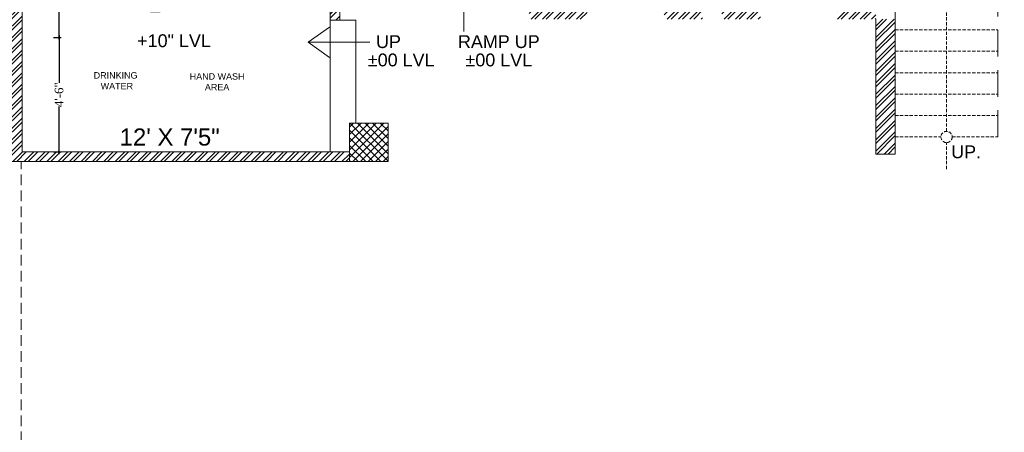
# Model space of a CAD drawing. Header units: inches. Extents: x 105152 to 158499, y 12149 to 30915.
# Tile 121 of 256: x 125397 to 125857, y 21148 to 21341. Entities that reach past the tile are written whole.
import ezdxf

# ---------------------------------------------------------------- set-up
doc = ezdxf.new("R2010")
doc.units = ezdxf.units.IN
doc.header["$MEASUREMENT"] = 0
doc.header["$PDMODE"] = 34
doc.linetypes.add('HIDDEN', pattern=[0.375, 0.25, -0.125])
for name, color, linetype, lineweight in [('AR - PLAN', 251, 'Continuous', 5), ('PD_BRICK WALL_115', 134, 'Continuous', 30), ('PD_COLUMN', 2, 'Continuous', 60), ('PD_ELEVATION_03', 80, 'Continuous', 25), ('PD_FURNITURE_LOOSE', 20, 'Continuous', 18), ('PD_HATCH', 45, 'Continuous', 9), ('PD_STAIR', 32, 'Continuous', 13), ('WATER SUPPLY ', 7, 'Continuous', 9)]:
    doc.layers.add(name, color=color, linetype=linetype, lineweight=lineweight)
for name, color, linetype in [('PD_025_TEXT', 61, 'Continuous'), ('PD_DIMENSION', 101, 'Continuous'), ('PP--DIM', 7, 'Continuous')]:
    doc.layers.add(name, color=color, linetype=linetype)
doc.styles.get("Standard").update_dxf_attribs({"font": 'arial.ttf', "height": 6})
doc.styles.add('style1', font='arial.ttf', dxfattribs={"height": 500})
doc.styles.add('STYLE3', font='romans.shx', dxfattribs={"height": 4})
doc.styles.add('TIMES NEW ROMAN', font='times.ttf')
doc.dimstyles.new('ISO-10', dxfattribs={"dimtxt": 6, "dimasz": 0.5, "dimexe": 1.25, "dimexo": 0.625, "dimtad": 1, "dimtoh": 1, "dimdec": 1, "dimlunit": 4, "dimtxsty": 'Standard', "dimblk": 'ARCHTICK', "dimcen": 2.5, "dimclrt": 3, "dimadec": 0, "dimazin": 0, "dimtfac": 1, "dimtdec": 1, "dimtmove": 1, "dimatfit": 3, "dimfxl": 1, "dimarcsym": 0})
doc.dimstyles.new('PP-DIM', dxfattribs={"dimtxt": 4, "dimasz": 1, "dimexe": 1, "dimexo": 1, "dimgap": 0.09, "dimtad": 0, "dimdec": 0, "dimzin": 0, "dimdsep": 46, "dimlunit": 4, "dimtxsty": 'TIMES NEW ROMAN', "dimblk": 'ARCHTICK', "dimcen": 0.09, "dimdle": 1, "dimclrd": 256, "dimclre": 256, "dimclrt": 256, "dimadec": 0, "dimazin": 0, "dimtfac": 1, "dimtdec": 4, "dimtofl": 0, "dimtmove": 1, "dimatfit": 3, "dimfxl": 1, "dimtolj": 1, "dimtzin": 0, "dimlwd": -1, "dimlwe": -1, "dimarcsym": 0})

# ---------------------------------------------------------------- blocks, each defined once
blk = doc.blocks.new('_ArchTick')
at = {"color": 0, "linetype": 'ByBlock', "const_width": 0.15}
blk.add_lwpolyline([(-0.5, -0.5), (0.5, 0.5)], dxfattribs=at)
blk = doc.blocks.new('*D644')
at = {"layer": 'Defpoints', "color": 0}
for p in [(-531.45, -328), (-530.19, -328), (-561, -939)]:
    blk.add_point(p, dxfattribs=at)
at = {"layer": 'PD_DIMENSION', "color": 0, "linetype": 'HIDDEN', "lineweight": -2, "ltscale": 20}
for p, q in [((-530.81, -328), (-532.7, -328)), ((-531.45, -939), (-531.45, -328)), ((-556.85, -939), (-530.2, -939))]:
    blk.add_line(p, q, dxfattribs=at)
at = {"layer": 'PD_DIMENSION', "color": 0, "lineweight": -2, "xscale": 0.5, "yscale": 0.5, "zscale": 0.5}
for p, rotation in [((-531.45, -328), 90), ((-531.45, -939), 270)]:
    blk.add_blockref('_ArchTick', p, dxfattribs=dict(at, rotation=rotation))
at = {"layer": 'PD_DIMENSION', "color": 3, "lineweight": 5, "insert": (-535.14, -633.5), "char_height": 6, "attachment_point": 5, "rotation": 90}
blk.add_mtext('50\'-11"', dxfattribs=at)
blk = doc.blocks.new('*D826')
at = {"layer": 'Defpoints', "color": 0}
for p in [(211.34, 55.82), (211.34, 2.32), (214.91, 2.32)]:
    blk.add_point(p, dxfattribs=at)
at = {"layer": 'PP--DIM'}
for p, q in [((212.34, 55.82), (215.91, 55.82)), ((214.91, 56.82), (214.91, 34.59)), ((214.91, 1.32), (214.91, 23.55)), ((212.34, 2.32), (215.91, 2.32))]:
    blk.add_line(p, q, dxfattribs=at)
for p, rotation in [((214.91, 55.82), 90), ((214.91, 2.32), 270)]:
    blk.add_blockref('_ArchTick', p, dxfattribs=dict(at, rotation=rotation))
at = {"layer": 'PP--DIM', "insert": (214.91, 29.07), "char_height": 4, "attachment_point": 5, "rotation": 90, "style": 'TIMES NEW ROMAN'}
blk.add_mtext('\\A1;4\'-6"', dxfattribs=at)
blk = doc.blocks.new('*D825')
at = {"layer": 'Defpoints', "color": 0}
for p in [(211.34, 91.82), (214.91, 91.82), (211.34, 55.82)]:
    blk.add_point(p, dxfattribs=at)
at = {"layer": 'PP--DIM'}
for p, q in [((214.91, 92.82), (214.91, 75.67)), ((212.34, 91.82), (215.91, 91.82)), ((214.91, 54.82), (214.91, 71.97)), ((212.34, 55.82), (215.91, 55.82))]:
    blk.add_line(p, q, dxfattribs=at)
for p, rotation in [((214.91, 91.82), 90), ((214.91, 55.82), 270)]:
    blk.add_blockref('_ArchTick', p, dxfattribs=dict(at, rotation=rotation))
at = {"layer": 'PP--DIM', "insert": (214.91, 73.82), "char_height": 4, "attachment_point": 5, "rotation": 90, "style": 'TIMES NEW ROMAN'}
blk.add_mtext("\\A1;3'", dxfattribs=at)
blk = doc.blocks.new('FIRST FLOOR PLAN 0')
at = {"layer": 'PD_HATCH', "lineweight": 5}
h = blk.add_hatch(dxfattribs=at)
h.set_pattern_fill('ANSI32', color=251, scale=10)
h.set_pattern_definition([(45, (-550.7706, -242.3818), (-2.65165, 2.65165), []), (45, (-549.0028, -242.3818), (-2.65165, 2.65165), [])])
h.paths.add_polyline_path([(-540, -240.3), (-583.25, -240.3), (-583.25, -244.8), (-540, -244.8)])
h.paths.add_polyline_path([(-625.25, -240.3), (-668.5, -240.3), (-668.5, -244.8), (-625.25, -244.8)], flags=17)
h.paths.add_polyline_path([(-540, -323.5), (-540, -328), (-378, -328), (-378, -323.5), (-531, -323.5), (-531, -234), (-471, -234), (-471, -258), (-466.5, -258), (-466.5, -234), (-387, -234), (-387, -262), (-382.5, -262), (-382.5, -103), (-378, -103), (-378, -98.5), (-387, -98.5), (-387, -225), (-531, -225), (-531, -9), (-540, -9)])
h.paths.add_polyline_path([(-595.5, -332.94), (-591, -332.94), (-591, -328), (-582, -328), (-582, -323.5), (-668.5, -323.5), (-668.5, -168), (-745.5, -168), (-745.5, -172.5), (-673, -172.5), (-673, -323.5), (-729, -323.5), (-729, -328), (-595.5, -328)])
h = blk.add_hatch(dxfattribs=at)
h.set_pattern_fill('ANSI37', color=251, scale=20)
h.set_pattern_definition([(45, (144327.2833, 25769.4912), (-1.767766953, 1.767766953), []), (135, (144327.2833, 25769.4912), (-1.767766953, -1.767766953), [])])
h.paths.add_polyline_path([(-360, -310), (-360, -328), (-378, -328), (-378, -310)])
at = {"layer": 'PD_BRICK WALL_115', "color": 251, "lineweight": 5}
for p, q in [((-123, -324.5), (-123, -168.5)), ((-132, -324.5), (-132, -261.5)), ((-123, -324.5), (-132, -324.5))]:
    blk.add_line(p, q, dxfattribs=at)
blk.add_lwpolyline([(-378, -328), (-540, -328), (-540, -323.5)], dxfattribs=at)
at = {"layer": 'PD_COLUMN', "color": 251, "lineweight": 5}
blk.add_lwpolyline([(-360, -310), (-360, -328), (-378, -328), (-378, -310)], close=True, dxfattribs=at)
at = {"layer": 'PD_ELEVATION_03', "color": 251, "lineweight": 5}
for p, q in [((-387, -262), (-387, -323.5)), ((-382.5, -262), (-375, -262)), ((-375, -262), (-375, -310))]:
    blk.add_line(p, q, dxfattribs=at)
at = {"layer": 'PD_FURNITURE_LOOSE', "color": 251, "linetype": 'HIDDEN', "lineweight": 5, "ltscale": 50}
blk.add_line((-75, -316.5), (-75, -168.5), dxfattribs=at)
at = {"layer": 'PD_STAIR', "color": 251, "linetype": 'HIDDEN', "lineweight": 5, "ltscale": 6}
for p, q in [((-123, -266.5), (-75, -266.5)), ((-123, -276.5), (-75, -276.5)), ((-123, -286.5), (-75, -286.5)), ((-123, -296.5), (-75, -296.5)), ((-123, -306.5), (-75, -306.5)), ((-123, -316.5), (-101.62, -316.5)), ((-96.38, -316.5), (-75, -316.5))]:
    blk.add_line(p, q, dxfattribs=at)
for points in [[(-99, -313.88), (-99, -238.92)], [(-99, -331.46), (-99, -319.12)]]:
    blk.add_lwpolyline(points, dxfattribs=at)
blk.add_circle((-99, -316.5), 2.62, dxfattribs=at)
at = {"layer": 'PD_025_TEXT', "color": 251, "char_height": 6, "width": 137.3386, "attachment_point": 1}
for s, insert in [('\\pxqc;+10" LVL', (-528.71, -268.55)), ('\\pxqc;UP', (-428.49, -268.99)), ('\\pxqc;RAMP UP', (-376.91, -268.99)), ('\\pxqc;%%P00 LVL', (-422.53, -277.53)), ('\\pxqc;%%P00 LVL', (-376.91, -277.53))]:
    blk.add_mtext(s, dxfattribs=dict(at, insert=insert))
at = {"layer": 'PD_025_TEXT', "color": 251, "insert": (-507.95, -312.52), "char_height": 8, "width": 91.7722, "attachment_point": 1, "style": 'style1'}
blk.add_mtext('\\pxqc;12\' X 7\'5"', dxfattribs=at)
at = {"layer": 'PD_STAIR', "color": 251, "linetype": 'HIDDEN', "ltscale": 6, "insert": (-89.84, -323.46), "char_height": 6, "width": 132.0418, "attachment_point": 5, "style": 'STYLE3'}
blk.add_mtext('{\\fArial|b0|i0|c0|p34;UP.}', dxfattribs=at)
at = {"layer": 'PD_DIMENSION', "color": 251, "lineweight": 5, "ltscale": 20}
dim = blk.add_linear_dim(base=(-531.45, -328), p1=(-561, -939), p2=(-530.19, -328), angle=90, dimstyle='ISO-10', override={"dimfxl": 25.4, "dimfxlon": 1, "dimarcsym": 1}, dxfattribs=at)
dim.commit()
dim.dimension.update_dxf_attribs({"geometry": '*D644', "text_midpoint": (-535.14, -633.5)})
at = {"layer": 'PD_025_TEXT', "color": 251, "lineweight": 5}
for points, override in [([(-324.64, -226.64), (-324.64, -267.23)], {"dimasz": 10, "dimtad": 0, "dimldrblk": 'Open90'}), ([(-397.35, -272.25), (-368.51, -272.25)], {"dimasz": 10, "dimgap": 0.625, "dimtad": 0, "dimldrblk": 'Open90'})]:
    blk.add_leader(points, dimstyle='ISO-10', override=override, dxfattribs=at)
at = {"layer": 'PD_025_TEXT', "color": 251, "insert": (-485.78, -286.73), "char_height": 3, "width": 91.7722, "attachment_point": 1, "style": 'style1', "bg_fill": 2}
blk.add_mtext('\\pxqc;HAND WASH \\PAREA', dxfattribs=at)
at = {"layer": 'PD_HATCH', "lineweight": 5}
h = blk.add_hatch(dxfattribs=at)
h.set_pattern_fill('ANSI32', color=251, scale=10)
h.set_pattern_definition([(45, (-1110.15, -834.2493), (-2.65165, 2.65165), []), (45, (-1108.3824, -834.2493), (-2.65165, 2.65165), [])])
h.paths.add_polyline_path([(-1107, -791.5), (-1116, -791.5), (-1116, -873), (-1107, -873)])
h.paths.add_polyline_path([(-745.5, -939), (-915, -939), (-915, -948), (-745.5, -948)])
h.paths.add_polyline_path([(-561, -939), (-730.5, -939), (-730.5, -948), (-561, -948)])
h.paths.add_polyline_path([(-1107, -75), (-1116, -75), (-1116, -156.5), (-1107, -156.5)])
h.paths.add_polyline_path([(-1107, -171.5), (-1116, -171.5), (-1116, -311.5), (-1107, -311.5)])
h.paths.add_polyline_path([(-1107, -326.5), (-1116, -326.5), (-1116, -466.5), (-1107, -466.5)])
h.paths.add_polyline_path([(-1107, -481.5), (-1116, -481.5), (-1116, -621.5), (-1107, -621.5)])
h.paths.add_polyline_path([(-1107, -636.5), (-1116, -636.5), (-1116, -776.5), (-1107, -776.5)])
h.paths.add_polyline_path([(-15, 0), (-181.5, 0), (-181.5, -9), (-15, -9)])
h.paths.add_polyline_path([(-196.5, 0), (-361.5, 0), (-361.5, -9), (-196.5, -9)])
h.paths.add_polyline_path([(-376.5, 0), (-546, 0), (-546, -9), (-376.5, -9)])
h.paths.add_polyline_path([(-561, 0), (-730.5, 0), (-730.5, -9), (-561, -9)])
h.paths.add_polyline_path([(-930, 0), (-1041, 0), (-1041, -9), (-930, -9)])
h.paths.add_polyline_path([(-1056, 0), (-1116, 0), (-1116, -60), (-1107, -60), (-1107, -9), (-1056, -9)])
h.paths.add_polyline_path([(-1107, -888), (-1116, -888), (-1116, -948), (-1056, -948), (-1056, -939), (-1107, -939)])
h.paths.add_polyline_path([(-930, -939), (-1041, -939), (-1041, -948), (-930, -948)])
h.paths.add_polyline_path([(-521.25, -939), (-546, -939), (-546, -948), (-521.25, -948)])
h.paths.add_polyline_path([(-376.5, -939), (-401.25, -939), (-401.25, -948), (-376.5, -948)])
h.paths.add_polyline_path([(-339, -939), (-361.5, -939), (-361.5, -948), (-339, -948)])
h.paths.add_polyline_path([(-196.5, -939), (-219, -939), (-219, -948), (-196.5, -948)])
h.paths.add_polyline_path([(-159, -939), (-181.5, -939), (-181.5, -948), (-159, -948)])
h.paths.add_polyline_path([(-15, -939), (-39, -939), (-39, -948), (-15, -948)])
h.paths.add_polyline_path([(0, -930), (-9, -930)])
h.paths.add_polyline_path([(0, -791.5), (-9, -791.5), (-9, -930), (0, -930)])
h.paths.add_polyline_path([(0, -636.5), (-9, -636.5), (-9, -776.5), (0, -776.5)])
h.paths.add_polyline_path([(0, -326.5), (-9, -326.5), (-9, -621.5), (0, -621.5)])
h.paths.add_polyline_path([(0, -18), (-9, -18), (-9, -156.5), (0, -156.5)])
h.paths.add_polyline_path([(-18, -159.5), (-123, -159.5), (-123, -168.5), (-18, -168.5)])
h.paths.add_polyline_path([(-123, -171.5), (-132, -171.5), (-132, -249.5), (-123, -249.5)])
h.paths.add_polyline_path([(-132, -159.5), (-204, -159.5), (-204, -168.5), (-132, -168.5)])
h.paths.add_polyline_path([(-204, -171.5), (-213, -171.5), (-213, -249.5), (-204, -249.5)])
h.paths.add_polyline_path([(-213, -159.5), (-294, -159.5), (-294, -261.5), (-267, -261.5), (-267, -252.5), (-285, -252.5), (-285, -168.5), (-213, -168.5)])
h.paths.add_polyline_path([(-213, -252.5), (-231, -252.5), (-231, -261.5), (-213, -261.5)], flags=17)
h.paths.add_polyline_path([(-186, -252.5), (-204, -252.5), (-204, -261.5), (-186, -261.5)])
h.paths.add_polyline_path([(-132, -252.5), (-150, -252.5), (-150, -261.5), (-132, -261.5)])
h.paths.add_polyline_path([(-123, -261.5), (-132, -261.5), (-132, -324.5), (-123, -324.5)])
h.paths.add_polyline_path([(0, -310.5), (-9, -310.5), (-9, -311.5), (0, -311.5)])
h.paths.add_polyline_path([(0, -171.5), (-9, -171.5), (-9, -190.5), (0, -190.5)])
h.paths.add_polyline_path([(-878.25, -9), (-878.25, 0), (-915, 0), (-915, -9)])
h.paths.add_polyline_path([(-782.25, 0), (-782.25, -9), (-745.5, -9), (-745.5, 0)])
at = {"layer": 'PD_BRICK WALL_115', "color": 251, "lineweight": 5}
blk.add_lwpolyline([(-378, -323.5), (-531, -323.5), (-531, -234), (-471, -234), (-471, -258), (-466.5, -258), (-466.5, -234), (-387, -234), (-387, -262), (-382.5, -262), (-382.5, -103), (-378, -103), (-378, -98.5), (-387, -98.5), (-387, -225), (-531, -225), (-531, -9), (-540, -9), (-540, -323.5), (-540, -323.5)], dxfattribs=at)
at = {"layer": 'PD_025_TEXT', "color": 251, "insert": (-533.22, -286.23), "char_height": 3, "width": 91.7722, "attachment_point": 1, "style": 'style1'}
blk.add_mtext('\\pxqc;DRINKING\\P WATER', dxfattribs=at)
blk = doc.blocks.new('WATER SUPPLY')
at = {"layer": 'PP--DIM'}
for p1, p2, distance, picture, middle in [((211.34, 55.82), (211.34, 91.82), -3.57, '*D825', (214.91, 73.82)), ((211.33702059, 55.82095109), (211.33702059, 2.32095109), 3.56970797, '*D826', (214.90672856, 29.07095109))]:
    dim = blk.add_aligned_dim(p1=p1, p2=p2, distance=distance, dimstyle='PP-DIM', dxfattribs=at)
    dim.commit()
    dim.dimension.update_dxf_attribs({"geometry": picture, "text_midpoint": middle})

msp = doc.modelspace()

# ---------------------------------------------------------------- block references
at = {"layer": 'AR - PLAN', "color": 251}
msp.add_blockref('FIRST FLOOR PLAN 0', (125928.82, 21602.6), dxfattribs=at)

# ---------------------------------------------------------------- next in the draw order: block references
at = {"layer": 'WATER SUPPLY '}
msp.add_blockref('WATER SUPPLY', (125200.16, 21276.78), dxfattribs=at)

doc.saveas('drawing.dxf')
